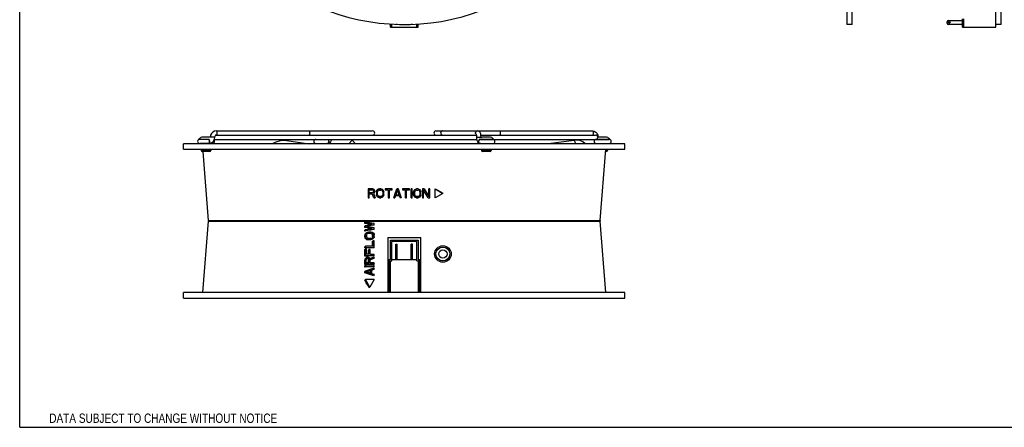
# Model space of a CAD drawing. Header units: inches. Extents: x 0 to 42.5, y 0 to 27.5.
# Tile 1 of 3: x 0 to 22.3, y 0 to 9.2. Entities that reach past the tile are written whole.
import ezdxf
from ezdxf.enums import TextEntityAlignment as Align

# ---------------------------------------------------------------- set-up
doc = ezdxf.new("R2010")
doc.units = ezdxf.units.IN
doc.header["$LTSCALE"] = 2.3375
doc.header["$MEASUREMENT"] = 0
doc.layers.get('0').update_dxf_attribs({"linetype": 'CONTINUOUS'})
doc.styles.get("Standard").update_dxf_attribs({"font": 'txt', "width": 0.8})

msp = doc.modelspace()

# ---------------------------------------------------------------- linework, layer by layer
at = {"color": 7, "linetype": 'Continuous'}
for p, q in [((0, 0), (0, 27.5)), ((18.74, 19.132), (18.74, 9.132)), ((18.865, 9.132), (18.865, 19.132)), ((22.115, 9.072), (22.115, 19.132)), ((22.24, 9.132), (22.24, 19.132)), ((21.015, 9.162), (21.015, 9.192)), ((21.045, 9.222), (21.365, 9.222)), ((21.365, 9.072), (21.365, 9.257)), ((21.395, 9.072), (21.395, 9.257)), ((8.401, 9.072), (8.401, 9.144)), ((8.401, 9.072), (9.028, 9.072)), ((8.432, 9.072), (8.432, 9.144)), ((8.556, 9.132), (8.526, 9.132)), ((8.903, 9.132), (8.873, 9.132)), ((8.997, 9.072), (8.997, 9.144)), ((9.028, 9.072), (9.028, 9.144)), ((18.865, 9.132), (18.74, 9.132)), ((21.365, 9.132), (21.045, 9.132)), ((21.365, 9.072), (22.115, 9.072)), ((22.24, 9.132), (22.115, 9.132)), ((4.455, 6.719), (7.983, 6.719)), ((9.436, 6.719), (12.975, 6.719)), ((4.06, 6.529), (4.289, 6.529)), ((4.28, 6.527), (4.079, 6.527)), ((4.143, 6.529), (4.143, 6.527)), ((4.289, 6.579), (4.157, 6.579)), ((4.28, 6.527), (4.28, 6.527)), ((4.289, 6.529), (4.281, 6.527)), ((4.416, 6.575), (4.32, 6.575)), ((4.398, 6.506), (4.403, 6.5)), ((4.403, 6.5), (4.408, 6.479)), ((4.408, 6.479), (4.403, 6.458)), ((4.408, 6.527), (10.363, 6.527)), ((4.416, 6.575), (4.409, 6.53)), ((4.455, 6.623), (4.44, 6.619)), ((4.455, 6.623), (10.353, 6.623)), ((6.046, 6.504), (6.56, 6.429)), ((6.966, 6.527), (6.974, 6.526)), ((7.454, 6.429), (7.533, 6.507)), ((7.611, 6.429), (7.533, 6.507)), ((10.35, 6.631), (10.339, 6.641)), ((10.359, 6.575), (10.455, 6.575)), ((10.412, 6.529), (10.738, 6.529)), ((10.44, 6.527), (13.046, 6.527)), ((10.451, 6.623), (13.046, 6.623)), ((10.455, 6.566), (10.455, 6.575)), ((10.461, 6.527), (10.46, 6.529)), ((10.495, 6.529), (10.495, 6.527)), ((10.64, 6.579), (10.509, 6.579)), ((10.655, 6.529), (10.655, 6.527)), ((12.561, 6.504), (11.972, 6.429)), ((12.561, 6.504), (12.598, 6.429)), ((13.022, 6.527), (13.029, 6.512)), ((13.061, 6.529), (13.369, 6.529)), ((13.065, 6.527), (13.353, 6.527)), ((13.076, 6.526), (13.065, 6.527)), ((13.11, 6.575), (13.099, 6.575)), ((13.103, 6.62), (13.11, 6.575)), ((13.126, 6.529), (13.126, 6.527)), ((13.271, 6.579), (13.14, 6.579)), ((13.286, 6.529), (13.286, 6.527)), ((3.714, 6.304), (3.714, 6.429)), ((13.714, 6.429), (3.714, 6.429)), ((3.714, 6.304), (13.714, 6.304)), ((4.28, 6.431), (4.079, 6.431)), ((4.113, 6.287), (4.113, 6.274)), ((4.113, 6.287), (4.333, 6.287)), ((4.333, 6.274), (4.113, 6.274)), ((4.31, 6.251), (4.137, 6.251)), ((4.143, 6.431), (4.143, 6.429)), ((4.277, 4.688), (4.155, 6.251)), ((4.28, 6.431), (4.28, 6.431)), ((4.303, 6.434), (4.303, 6.429)), ((4.303, 6.431), (4.36, 6.431)), ((4.333, 6.287), (4.333, 6.274)), ((4.371, 6.432), (4.36, 6.431)), ((4.39, 6.441), (4.371, 6.432)), ((4.403, 6.458), (4.39, 6.441)), ((6.711, 6.431), (6.986, 6.431)), ((6.774, 6.431), (6.774, 6.429)), ((6.934, 6.431), (6.934, 6.429)), ((6.976, 6.433), (6.986, 6.431)), ((10.44, 6.431), (10.721, 6.431)), ((10.465, 6.287), (10.685, 6.287)), ((10.465, 6.287), (10.465, 6.274)), ((10.685, 6.274), (10.465, 6.274)), ((10.661, 6.251), (10.488, 6.251)), ((10.495, 6.431), (10.495, 6.429)), ((10.655, 6.431), (10.655, 6.429)), ((10.685, 6.287), (10.685, 6.274)), ((13.065, 6.431), (13.353, 6.431)), ((13.126, 6.431), (13.126, 6.429)), ((13.152, 4.688), (13.277, 6.304)), ((13.292, 6.251), (13.273, 6.251)), ((13.316, 6.274), (13.275, 6.274)), ((13.276, 6.287), (13.316, 6.287)), ((13.286, 6.431), (13.286, 6.429)), ((13.316, 6.287), (13.316, 6.274)), ((13.714, 6.304), (13.714, 6.429)), ((7.892, 5.409), (7.892, 5.204)), ((7.992, 5.403), (7.892, 5.403)), ((7.917, 5.318), (7.917, 5.382)), ((7.917, 5.382), (7.996, 5.382)), ((7.992, 5.407), (7.992, 5.403)), ((7.992, 5.407), (8.013, 5.403)), ((7.992, 5.403), (8.013, 5.399)), ((8.009, 5.377), (7.996, 5.382)), ((8.017, 5.369), (8.009, 5.377)), ((8.013, 5.403), (8.013, 5.399)), ((8.013, 5.399), (8.03, 5.386)), ((8.021, 5.356), (8.017, 5.369)), ((8.021, 5.356), (8.021, 5.344)), ((8.03, 5.39), (8.024, 5.394)), ((8.03, 5.39), (8.03, 5.386)), ((8.034, 5.384), (8.03, 5.39)), ((8.03, 5.386), (8.042, 5.369)), ((8.038, 5.379), (8.034, 5.384)), ((8.042, 5.373), (8.038, 5.379)), ((8.042, 5.369), (8.046, 5.356)), ((8.046, 5.339), (8.046, 5.356)), ((8.084, 5.335), (8.088, 5.356)), ((8.088, 5.356), (8.096, 5.373)), ((8.088, 5.356), (8.088, 5.36)), ((8.096, 5.373), (8.113, 5.39)), ((8.102, 5.382), (8.096, 5.377)), ((8.096, 5.373), (8.096, 5.377)), ((8.113, 5.39), (8.13, 5.399)), ((8.113, 5.39), (8.113, 5.393)), ((8.121, 5.365), (8.113, 5.352)), ((8.134, 5.373), (8.121, 5.365)), ((8.13, 5.402), (8.151, 5.406)), ((8.13, 5.399), (8.151, 5.403)), ((8.13, 5.402), (8.13, 5.399)), ((8.151, 5.377), (8.134, 5.373)), ((8.151, 5.403), (8.151, 5.406)), ((8.151, 5.406), (8.184, 5.405)), ((8.184, 5.403), (8.151, 5.403)), ((8.151, 5.377), (8.184, 5.377)), ((8.184, 5.403), (8.184, 5.405)), ((8.184, 5.405), (8.205, 5.401)), ((8.184, 5.403), (8.205, 5.399)), ((8.201, 5.373), (8.184, 5.377)), ((8.213, 5.365), (8.201, 5.373)), ((8.205, 5.399), (8.205, 5.401)), ((8.205, 5.399), (8.221, 5.39)), ((8.221, 5.352), (8.213, 5.365)), ((8.221, 5.39), (8.221, 5.392)), ((8.221, 5.39), (8.238, 5.373)), ((8.238, 5.373), (8.238, 5.375)), ((8.246, 5.358), (8.238, 5.375)), ((8.238, 5.373), (8.246, 5.356)), ((8.246, 5.356), (8.246, 5.358)), ((8.246, 5.356), (8.251, 5.335)), ((8.284, 5.403), (8.284, 5.382)), ((8.442, 5.403), (8.284, 5.403)), ((8.284, 5.382), (8.351, 5.382)), ((8.351, 5.382), (8.351, 5.204)), ((8.376, 5.204), (8.376, 5.382)), ((8.376, 5.382), (8.442, 5.382)), ((8.442, 5.382), (8.442, 5.404)), ((8.476, 5.204), (8.542, 5.403)), ((8.501, 5.278), (8.542, 5.403)), ((8.559, 5.386), (8.521, 5.271)), ((8.542, 5.403), (8.542, 5.403)), ((8.576, 5.403), (8.542, 5.403)), ((8.542, 5.403), (8.576, 5.403)), ((8.596, 5.271), (8.559, 5.386)), ((8.576, 5.403), (8.576, 5.403)), ((8.576, 5.403), (8.642, 5.204)), ((8.598, 5.336), (8.576, 5.403)), ((8.676, 5.403), (8.676, 5.382)), ((8.834, 5.403), (8.676, 5.403)), ((8.676, 5.382), (8.742, 5.382)), ((8.742, 5.204), (8.742, 5.382)), ((8.767, 5.204), (8.767, 5.382)), ((8.767, 5.382), (8.834, 5.382)), ((8.834, 5.382), (8.834, 5.403)), ((8.867, 5.204), (8.867, 5.403)), ((8.867, 5.403), (8.892, 5.403)), ((8.892, 5.403), (8.867, 5.403)), ((8.892, 5.204), (8.892, 5.403)), ((8.926, 5.335), (8.93, 5.356)), ((8.93, 5.356), (8.938, 5.373)), ((8.93, 5.356), (8.93, 5.357)), ((8.938, 5.373), (8.955, 5.39)), ((8.938, 5.373), (8.938, 5.374)), ((8.955, 5.39), (8.971, 5.399)), ((8.955, 5.39), (8.955, 5.391)), ((8.963, 5.365), (8.955, 5.352)), ((8.976, 5.373), (8.963, 5.365)), ((8.971, 5.399), (8.992, 5.403)), ((8.971, 5.399), (8.971, 5.399)), ((8.992, 5.377), (8.976, 5.373)), ((8.992, 5.403), (8.992, 5.404)), ((9.026, 5.403), (8.992, 5.403)), ((8.992, 5.377), (9.026, 5.377)), ((9.026, 5.403), (9.026, 5.404)), ((9.026, 5.403), (9.046, 5.399)), ((9.042, 5.373), (9.026, 5.377)), ((9.055, 5.365), (9.042, 5.373)), ((9.046, 5.399), (9.046, 5.4)), ((9.046, 5.399), (9.063, 5.39)), ((9.063, 5.352), (9.055, 5.365)), ((9.063, 5.39), (9.063, 5.391)), ((9.063, 5.39), (9.08, 5.373)), ((9.08, 5.373), (9.08, 5.374)), ((9.08, 5.373), (9.088, 5.356)), ((9.088, 5.356), (9.088, 5.357)), ((9.088, 5.356), (9.092, 5.335)), ((9.126, 5.404), (9.163, 5.405)), ((9.126, 5.403), (9.126, 5.204)), ((9.163, 5.403), (9.126, 5.403)), ((9.151, 5.204), (9.151, 5.377)), ((9.255, 5.204), (9.151, 5.377)), ((9.163, 5.403), (9.163, 5.405)), ((9.163, 5.405), (9.172, 5.391)), ((9.163, 5.403), (9.267, 5.233)), ((9.267, 5.233), (9.267, 5.406)), ((9.267, 5.406), (9.292, 5.406)), ((9.292, 5.403), (9.267, 5.403)), ((9.292, 5.204), (9.292, 5.406)), ((9.414, 5.204), (9.414, 5.407)), ((9.414, 5.403), (9.588, 5.303)), ((7.892, 5.204), (7.917, 5.204)), ((7.996, 5.318), (7.917, 5.318)), ((7.917, 5.204), (7.917, 5.293)), ((7.917, 5.293), (7.988, 5.293)), ((8.021, 5.204), (7.988, 5.293)), ((7.996, 5.318), (7.996, 5.323)), ((7.996, 5.318), (8.009, 5.322)), ((8.009, 5.322), (8.017, 5.331)), ((8.012, 5.329), (8.009, 5.327)), ((8.009, 5.322), (8.009, 5.327)), ((8.03, 5.31), (8.013, 5.301)), ((8.013, 5.301), (8.051, 5.204)), ((8.015, 5.302), (8.048, 5.214)), ((8.017, 5.331), (8.021, 5.344)), ((8.021, 5.204), (8.051, 5.204)), ((8.042, 5.327), (8.03, 5.31)), ((8.046, 5.339), (8.042, 5.327)), ((8.084, 5.335), (8.084, 5.271)), ((8.088, 5.25), (8.084, 5.271)), ((8.096, 5.233), (8.088, 5.25)), ((8.113, 5.216), (8.096, 5.233)), ((8.113, 5.352), (8.109, 5.335)), ((8.109, 5.271), (8.109, 5.335)), ((8.109, 5.271), (8.113, 5.254)), ((8.113, 5.254), (8.121, 5.242)), ((8.13, 5.208), (8.113, 5.216)), ((8.121, 5.242), (8.134, 5.233)), ((8.151, 5.204), (8.13, 5.208)), ((8.134, 5.233), (8.134, 5.236)), ((8.134, 5.236), (8.151, 5.232)), ((8.134, 5.233), (8.151, 5.229)), ((8.151, 5.229), (8.151, 5.232)), ((8.151, 5.232), (8.184, 5.231)), ((8.184, 5.229), (8.151, 5.229)), ((8.151, 5.204), (8.184, 5.204)), ((8.184, 5.231), (8.201, 5.236)), ((8.184, 5.229), (8.201, 5.233)), ((8.184, 5.229), (8.184, 5.231)), ((8.205, 5.208), (8.184, 5.204)), ((8.201, 5.233), (8.213, 5.242)), ((8.201, 5.233), (8.201, 5.236)), ((8.221, 5.216), (8.205, 5.208)), ((8.213, 5.242), (8.221, 5.254)), ((8.213, 5.242), (8.213, 5.244)), ((8.226, 5.335), (8.221, 5.352)), ((8.221, 5.254), (8.226, 5.271)), ((8.221, 5.254), (8.221, 5.257)), ((8.238, 5.233), (8.221, 5.216)), ((8.226, 5.335), (8.226, 5.271)), ((8.246, 5.25), (8.238, 5.233)), ((8.251, 5.271), (8.246, 5.25)), ((8.251, 5.271), (8.251, 5.335)), ((8.351, 5.204), (8.376, 5.204)), ((8.476, 5.204), (8.476, 5.204)), ((8.476, 5.204), (8.501, 5.204)), ((8.517, 5.254), (8.501, 5.204)), ((8.517, 5.254), (8.601, 5.255)), ((8.521, 5.271), (8.596, 5.271)), ((8.642, 5.204), (8.598, 5.336)), ((8.601, 5.254), (8.617, 5.204)), ((8.642, 5.204), (8.617, 5.204)), ((8.742, 5.204), (8.767, 5.204)), ((8.867, 5.204), (8.892, 5.204)), ((8.926, 5.271), (8.926, 5.335)), ((8.93, 5.25), (8.926, 5.271)), ((8.938, 5.233), (8.93, 5.25)), ((8.955, 5.216), (8.938, 5.233)), ((8.955, 5.352), (8.951, 5.335)), ((8.951, 5.271), (8.951, 5.335)), ((8.955, 5.255), (8.951, 5.272)), ((8.951, 5.271), (8.955, 5.254)), ((8.955, 5.254), (8.955, 5.255)), ((8.963, 5.242), (8.955, 5.255)), ((8.955, 5.254), (8.963, 5.242)), ((8.971, 5.208), (8.955, 5.216)), ((8.963, 5.242), (8.963, 5.242)), ((8.963, 5.242), (8.976, 5.233)), ((8.992, 5.204), (8.971, 5.208)), ((8.976, 5.233), (8.976, 5.234)), ((8.976, 5.233), (8.992, 5.229)), ((8.992, 5.229), (8.992, 5.23)), ((8.992, 5.23), (9.026, 5.23)), ((9.026, 5.229), (8.992, 5.229)), ((8.992, 5.204), (9.026, 5.204)), ((9.026, 5.229), (9.042, 5.233)), ((9.026, 5.229), (9.026, 5.23)), ((9.046, 5.208), (9.026, 5.204)), ((9.042, 5.233), (9.055, 5.242)), ((9.042, 5.233), (9.042, 5.234)), ((9.063, 5.216), (9.046, 5.208)), ((9.063, 5.256), (9.055, 5.243)), ((9.055, 5.242), (9.063, 5.254)), ((9.055, 5.242), (9.055, 5.243)), ((9.067, 5.335), (9.063, 5.352)), ((9.067, 5.272), (9.063, 5.256)), ((9.063, 5.254), (9.067, 5.271)), ((9.063, 5.254), (9.063, 5.256)), ((9.08, 5.233), (9.063, 5.216)), ((9.067, 5.335), (9.067, 5.271)), ((9.088, 5.25), (9.08, 5.233)), ((9.092, 5.271), (9.088, 5.25)), ((9.092, 5.271), (9.092, 5.335)), ((9.126, 5.204), (9.151, 5.204)), ((9.255, 5.204), (9.292, 5.204)), ((9.588, 5.303), (9.414, 5.204)), ((9.588, 5.303), (9.588, 5.31)), ((4.277, 4.688), (4.277, 4.669)), ((4.277, 4.688), (13.152, 4.688)), ((8.714, 4.669), (8.714, 4.688)), ((13.152, 4.688), (13.152, 4.669)), ((4.151, 3.054), (4.277, 4.669)), ((4.277, 4.669), (13.152, 4.669)), ((7.833, 4.661), (7.818, 4.647)), ((7.818, 4.622), (7.818, 4.647)), ((7.833, 4.636), (7.818, 4.622)), ((7.833, 4.577), (7.818, 4.563)), ((7.818, 4.53), (7.818, 4.563)), ((7.833, 4.544), (7.818, 4.53)), ((7.87, 4.52), (7.818, 4.53)), ((7.833, 4.486), (7.818, 4.472)), ((7.818, 4.447), (7.818, 4.472)), ((7.833, 4.661), (7.833, 4.636)), ((7.833, 4.661), (8.032, 4.626)), ((7.986, 4.61), (7.833, 4.636)), ((7.833, 4.577), (7.986, 4.61)), ((7.833, 4.577), (7.833, 4.544)), ((7.986, 4.51), (7.833, 4.544)), ((7.833, 4.486), (7.986, 4.51)), ((8.032, 4.493), (7.833, 4.461)), ((7.833, 4.486), (7.833, 4.461)), ((8.032, 4.593), (7.871, 4.561)), ((7.871, 4.561), (8.032, 4.526)), ((8.032, 4.593), (8.022, 4.583)), ((8.032, 4.493), (8.022, 4.483)), ((8.032, 4.593), (8.032, 4.626)), ((8.032, 4.493), (8.032, 4.526)), ((13.277, 3.054), (13.152, 4.669)), ((7.833, 4.461), (7.818, 4.447)), ((7.822, 4.368), (7.818, 4.347)), ((7.833, 4.361), (7.818, 4.347)), ((7.818, 4.314), (7.818, 4.347)), ((7.833, 4.328), (7.818, 4.314)), ((7.818, 4.314), (7.822, 4.294)), ((7.837, 4.382), (7.822, 4.368)), ((7.822, 4.294), (7.837, 4.307)), ((7.846, 4.399), (7.831, 4.385)), ((7.846, 4.291), (7.831, 4.277)), ((7.848, 4.261), (7.831, 4.277)), ((7.833, 4.361), (7.837, 4.382)), ((7.833, 4.361), (7.833, 4.328)), ((7.837, 4.307), (7.833, 4.328)), ((7.837, 4.382), (7.846, 4.399)), ((7.846, 4.291), (7.837, 4.307)), ((7.846, 4.399), (7.863, 4.415)), ((7.863, 4.274), (7.846, 4.291)), ((7.863, 4.274), (7.848, 4.261)), ((7.866, 4.253), (7.848, 4.261)), ((7.863, 4.378), (7.858, 4.361)), ((7.858, 4.361), (7.858, 4.328)), ((7.858, 4.328), (7.863, 4.311)), ((7.863, 4.415), (7.88, 4.423)), ((7.871, 4.39), (7.863, 4.378)), ((7.863, 4.311), (7.871, 4.299)), ((7.88, 4.266), (7.863, 4.274)), ((7.88, 4.266), (7.866, 4.253)), ((7.887, 4.249), (7.866, 4.253)), ((7.884, 4.399), (7.87, 4.386)), ((7.887, 4.39), (7.87, 4.386)), ((7.884, 4.399), (7.871, 4.39)), ((7.871, 4.299), (7.884, 4.291)), ((7.88, 4.423), (7.901, 4.427)), ((7.901, 4.261), (7.88, 4.266)), ((7.901, 4.403), (7.884, 4.399)), ((7.884, 4.291), (7.901, 4.286)), ((7.901, 4.403), (7.887, 4.39)), ((7.952, 4.391), (7.887, 4.39)), ((7.901, 4.261), (7.887, 4.249)), ((7.952, 4.25), (7.887, 4.249)), ((7.964, 4.427), (7.901, 4.427)), ((7.964, 4.402), (7.901, 4.403)), ((7.901, 4.286), (7.964, 4.286)), ((7.901, 4.261), (7.964, 4.261)), ((7.964, 4.402), (7.952, 4.391)), ((7.97, 4.387), (7.952, 4.391)), ((7.964, 4.261), (7.952, 4.25)), ((7.974, 4.254), (7.952, 4.25)), ((7.964, 4.427), (7.986, 4.423)), ((7.981, 4.398), (7.964, 4.402)), ((7.964, 4.286), (7.981, 4.29)), ((7.986, 4.265), (7.964, 4.261)), ((7.981, 4.398), (7.97, 4.387)), ((7.97, 4.387), (7.983, 4.379)), ((7.986, 4.265), (7.974, 4.254)), ((7.991, 4.263), (7.974, 4.254)), ((7.994, 4.389), (7.981, 4.398)), ((7.981, 4.29), (7.994, 4.298)), ((7.994, 4.389), (7.983, 4.379)), ((7.986, 4.423), (8.003, 4.414)), ((8.003, 4.273), (7.986, 4.265)), ((8.003, 4.377), (7.991, 4.367)), ((7.991, 4.367), (7.996, 4.35)), ((7.996, 4.317), (7.991, 4.3)), ((8.003, 4.31), (7.991, 4.3)), ((7.999, 4.27), (7.991, 4.263)), ((8.003, 4.377), (7.994, 4.389)), ((7.994, 4.298), (8.003, 4.31)), ((8.007, 4.36), (7.996, 4.35)), ((7.996, 4.317), (7.996, 4.35)), ((8.007, 4.327), (7.996, 4.317)), ((8.003, 4.414), (8.019, 4.398)), ((8.007, 4.36), (8.003, 4.377)), ((8.003, 4.31), (8.007, 4.327)), ((8.019, 4.29), (8.003, 4.273)), ((8.007, 4.327), (8.007, 4.36)), ((8.019, 4.398), (8.028, 4.381)), ((8.028, 4.306), (8.019, 4.29)), ((8.028, 4.381), (8.032, 4.36)), ((8.032, 4.327), (8.028, 4.306)), ((8.032, 4.327), (8.032, 4.36)), ((8.339, 4.304), (8.339, 3.054)), ((8.339, 4.304), (9.089, 4.304)), ((8.402, 3.804), (8.402, 4.241)), ((8.402, 4.241), (9.027, 4.241)), ((9.027, 4.241), (9.027, 3.804)), ((9.089, 3.054), (9.089, 4.304)), ((7.833, 4.104), (7.818, 4.09)), ((7.818, 4.065), (7.818, 4.09)), ((7.833, 4.079), (7.818, 4.065)), ((7.833, 4.046), (7.818, 4.032)), ((7.818, 3.882), (7.818, 4.032)), ((7.833, 4.104), (7.833, 4.079)), ((8.007, 4.103), (7.833, 4.104)), ((7.833, 4.079), (8.032, 4.078)), ((7.833, 4.046), (7.833, 3.896)), ((7.858, 4.046), (7.833, 4.046)), ((7.858, 3.921), (7.858, 4.046)), ((7.913, 4.029), (7.9, 4.016)), ((7.9, 3.921), (7.9, 4.016)), ((7.913, 4.029), (7.913, 3.921)), ((7.939, 4.028), (7.913, 4.029)), ((7.939, 3.92), (7.939, 4.028)), ((8.007, 4.227), (7.996, 4.217)), ((7.996, 4.103), (7.996, 4.217)), ((8.007, 4.227), (8.007, 4.103)), ((8.032, 4.227), (8.007, 4.227)), ((8.022, 4.068), (8.032, 4.078)), ((8.032, 4.078), (8.032, 4.227)), ((8.997, 4.211), (8.432, 4.211)), ((8.432, 3.774), (8.432, 4.211)), ((8.526, 4.154), (8.556, 4.154)), ((8.526, 3.804), (8.526, 4.154)), ((8.526, 4.124), (8.556, 4.124)), ((8.556, 3.804), (8.556, 4.154)), ((8.903, 4.154), (8.873, 4.154)), ((8.873, 3.804), (8.873, 4.154)), ((8.903, 4.124), (8.873, 4.124)), ((8.903, 3.804), (8.903, 4.154)), ((8.997, 3.774), (8.997, 4.211)), ((7.833, 3.896), (7.818, 3.882)), ((7.822, 3.812), (7.818, 3.791)), ((7.833, 3.805), (7.818, 3.791)), ((7.835, 3.829), (7.822, 3.812)), ((7.837, 3.826), (7.822, 3.812)), ((7.833, 3.896), (8.032, 3.895)), ((7.833, 3.805), (7.837, 3.826)), ((7.833, 3.805), (7.833, 3.705)), ((7.844, 3.837), (7.835, 3.829)), ((7.837, 3.826), (7.85, 3.842)), ((7.85, 3.842), (7.867, 3.854)), ((7.858, 3.821), (7.854, 3.809)), ((7.854, 3.73), (7.854, 3.809)), ((7.857, 3.818), (7.866, 3.821)), ((7.913, 3.921), (7.858, 3.921)), ((7.867, 3.83), (7.858, 3.821)), ((7.88, 3.834), (7.866, 3.821)), ((7.879, 3.821), (7.866, 3.821)), ((7.867, 3.854), (7.88, 3.859)), ((7.88, 3.834), (7.867, 3.83)), ((7.892, 3.833), (7.879, 3.821)), ((7.892, 3.817), (7.879, 3.821)), ((7.896, 3.858), (7.88, 3.859)), ((7.88, 3.834), (7.892, 3.833)), ((7.905, 3.829), (7.892, 3.833)), ((7.905, 3.829), (7.892, 3.817)), ((7.896, 3.858), (7.909, 3.854)), ((7.913, 3.821), (7.9, 3.809)), ((7.9, 3.809), (7.905, 3.796)), ((7.913, 3.821), (7.905, 3.829)), ((7.918, 3.808), (7.905, 3.796)), ((7.905, 3.729), (7.905, 3.796)), ((7.909, 3.854), (7.926, 3.842)), ((7.918, 3.808), (7.913, 3.821)), ((7.918, 3.808), (7.918, 3.729)), ((7.926, 3.842), (7.935, 3.825)), ((7.935, 3.825), (8.032, 3.862)), ((8.032, 3.92), (7.939, 3.92)), ((8.032, 3.833), (7.943, 3.8)), ((7.943, 3.729), (7.943, 3.8)), ((8.022, 3.823), (7.945, 3.794)), ((8.032, 3.895), (8.022, 3.885)), ((8.032, 3.833), (8.022, 3.823)), ((8.032, 3.895), (8.032, 3.92)), ((8.032, 3.833), (8.032, 3.862)), ((8.339, 3.804), (8.402, 3.804)), ((8.371, 3.054), (8.371, 3.804)), ((8.432, 3.804), (8.997, 3.804)), ((9.027, 3.804), (9.089, 3.804)), ((9.058, 3.054), (9.058, 3.804)), ((9.402, 3.929), (9.432, 3.929)), ((9.747, 3.929), (9.777, 3.929)), ((7.818, 3.691), (7.818, 3.791)), ((7.833, 3.705), (7.818, 3.691)), ((7.818, 3.658), (7.833, 3.672)), ((7.818, 3.633), (7.818, 3.658)), ((7.833, 3.647), (7.818, 3.633)), ((7.833, 3.705), (8.032, 3.704)), ((8.032, 3.671), (7.833, 3.672)), ((7.833, 3.672), (7.833, 3.647)), ((7.833, 3.647), (8.032, 3.646)), ((7.833, 3.547), (8.032, 3.612)), ((7.918, 3.729), (7.854, 3.73)), ((8.032, 3.729), (7.943, 3.729)), ((8.032, 3.587), (7.981, 3.571)), ((7.981, 3.488), (7.981, 3.571)), ((8.022, 3.578), (7.983, 3.565)), ((8.032, 3.704), (8.022, 3.694)), ((8.032, 3.646), (8.022, 3.636)), ((8.032, 3.587), (8.022, 3.578)), ((8.032, 3.704), (8.032, 3.729)), ((8.032, 3.646), (8.032, 3.671)), ((8.032, 3.587), (8.032, 3.612)), ((8.401, 3.774), (8.432, 3.774)), ((8.401, 3.054), (8.401, 3.774)), ((8.997, 3.774), (9.028, 3.774)), ((9.028, 3.774), (9.028, 3.054)), ((7.833, 3.547), (7.818, 3.533)), ((7.818, 3.5), (7.818, 3.533)), ((7.818, 3.5), (7.833, 3.514)), ((7.833, 3.348), (7.818, 3.334)), ((7.833, 3.547), (7.833, 3.514)), ((8.032, 3.446), (7.833, 3.514)), ((8.032, 3.347), (7.833, 3.348)), ((7.933, 3.175), (7.833, 3.348)), ((7.964, 3.567), (7.85, 3.531)), ((7.85, 3.531), (7.964, 3.492)), ((8.032, 3.347), (7.933, 3.175)), ((7.952, 3.556), (7.964, 3.567)), ((7.952, 3.496), (7.952, 3.556)), ((8.022, 3.436), (7.953, 3.458)), ((7.964, 3.567), (7.964, 3.492)), ((7.981, 3.488), (8.032, 3.471)), ((8.032, 3.446), (8.022, 3.436)), ((8.032, 3.446), (8.032, 3.471)), ((7.92, 3.163), (7.933, 3.175)), ((3.714, 2.929), (3.714, 3.054)), ((13.714, 3.054), (3.714, 3.054)), ((3.714, 2.929), (13.714, 2.929)), ((13.714, 2.929), (13.714, 3.054)), ((0, 0), (42.5, 0))]:
    msp.add_line(p, q, dxfattribs=at)
for points in [[(4.455, 6.719), (4.414, 6.712), (4.376, 6.692), (4.346, 6.66), (4.327, 6.62), (4.32, 6.575)], [(4.455, 6.623), (4.464, 6.628), (4.471, 6.641), (4.475, 6.66), (4.475, 6.681), (4.471, 6.701), (4.464, 6.714), (4.455, 6.719)], [(6.551, 6.719), (6.556, 6.718), (6.564, 6.708), (6.57, 6.692), (6.572, 6.671)], [(9.583, 6.719), (9.573, 6.718), (9.555, 6.708), (9.542, 6.692), (9.538, 6.671)], [(10.339, 6.641), (10.33, 6.66), (10.33, 6.681), (10.339, 6.701), (10.354, 6.714), (10.374, 6.719)], [(10.455, 6.575), (10.452, 6.615), (10.445, 6.652), (10.433, 6.68), (10.417, 6.701), (10.397, 6.714), (10.374, 6.719)], [(10.896, 6.671), (10.894, 6.692), (10.888, 6.708), (10.88, 6.718), (10.876, 6.719)], [(12.975, 6.719), (13.016, 6.712), (13.054, 6.692), (13.084, 6.66), (13.103, 6.62)], [(12.975, 6.719), (12.984, 6.714), (12.991, 6.701), (12.995, 6.681), (12.995, 6.66), (12.991, 6.641), (12.984, 6.628), (12.975, 6.623)], [(4.409, 6.53), (4.39, 6.489), (4.36, 6.458), (4.322, 6.438), (4.281, 6.431)], [(4.281, 6.431), (4.29, 6.436), (4.297, 6.449), (4.301, 6.468), (4.301, 6.489), (4.297, 6.509), (4.29, 6.522), (4.281, 6.527)], [(4.281, 6.527), (4.288, 6.523), (4.294, 6.512), (4.299, 6.497), (4.3, 6.479)], [(4.3, 6.479), (4.299, 6.461), (4.295, 6.446), (4.288, 6.435), (4.281, 6.431)], [(4.44, 6.619), (4.427, 6.608), (4.419, 6.593), (4.416, 6.575)], [(5.725, 6.429), (5.726, 6.43), (5.814, 6.472), (5.906, 6.498), (5.995, 6.507)], [(5.995, 6.507), (6.012, 6.507), (6.029, 6.506), (6.046, 6.504)], [(6.572, 6.671), (6.57, 6.65), (6.564, 6.633), (6.556, 6.624), (6.551, 6.623)], [(7.004, 6.479), (7, 6.458), (6.99, 6.441), (6.974, 6.432), (6.966, 6.431)], [(6.974, 6.526), (6.99, 6.516), (7, 6.5), (7.004, 6.479)], [(7.063, 6.527), (7.057, 6.498), (7.045, 6.47), (7.029, 6.449), (7.009, 6.435), (6.986, 6.431)], [(9.538, 6.671), (9.542, 6.65), (9.555, 6.633), (9.573, 6.624), (9.583, 6.623)], [(10.359, 6.575), (10.358, 6.597), (10.355, 6.615), (10.352, 6.627), (10.35, 6.633), (10.349, 6.634)], [(10.396, 6.449), (10.38, 6.471), (10.368, 6.5), (10.361, 6.536), (10.359, 6.575)], [(10.44, 6.527), (10.422, 6.523), (10.408, 6.513), (10.398, 6.497), (10.395, 6.479)], [(10.395, 6.479), (10.398, 6.46), (10.408, 6.445), (10.422, 6.434), (10.44, 6.431)], [(10.876, 6.623), (10.88, 6.624), (10.888, 6.633), (10.894, 6.65), (10.896, 6.671)], [(12.616, 6.507), (12.598, 6.507), (12.579, 6.506), (12.561, 6.504)], [(12.807, 6.429), (12.806, 6.43), (12.76, 6.472), (12.695, 6.498), (12.616, 6.507)], [(4.28, 6.431), (4.281, 6.431), (4.281, 6.431)], [(4.36, 6.431), (4.35, 6.432), (4.331, 6.441)], [(10.44, 6.431), (10.417, 6.435), (10.396, 6.449)], [(7.892, 5.409), (7.926, 5.408), (7.959, 5.408), (7.992, 5.407)], [(8.024, 5.394), (8.019, 5.399), (8.013, 5.403)], [(8.096, 5.377), (8.094, 5.371), (8.091, 5.365), (8.088, 5.36)], [(8.113, 5.393), (8.108, 5.388), (8.102, 5.382)], [(8.13, 5.402), (8.124, 5.399), (8.119, 5.396), (8.113, 5.393)], [(8.221, 5.392), (8.216, 5.395), (8.21, 5.398), (8.205, 5.401)], [(8.754, 5.403), (8.794, 5.403), (8.834, 5.403)], [(9.414, 5.407), (9.472, 5.375), (9.53, 5.342), (9.588, 5.31)], [(7.917, 5.324), (7.944, 5.323), (7.996, 5.323)], [(8.009, 5.327), (8.005, 5.325), (8.001, 5.324), (7.996, 5.323)], [(8.017, 5.335), (8.015, 5.332), (8.012, 5.329)], [(8.121, 5.245), (8.119, 5.249), (8.116, 5.253), (8.113, 5.258)], [(8.134, 5.236), (8.13, 5.239), (8.126, 5.242), (8.121, 5.245)], [(8.213, 5.244), (8.209, 5.241), (8.205, 5.238), (8.201, 5.236)], [(8.221, 5.257), (8.219, 5.252), (8.216, 5.248), (8.213, 5.244)], [(8.521, 5.272), (8.546, 5.272), (8.596, 5.272)], [(8.976, 5.234), (8.971, 5.237), (8.967, 5.239), (8.963, 5.242)], [(8.992, 5.23), (8.987, 5.231), (8.981, 5.232), (8.976, 5.234)], [(9.042, 5.234), (9.037, 5.233), (9.031, 5.231), (9.026, 5.23)], [(9.055, 5.243), (9.051, 5.24), (9.046, 5.237), (9.042, 5.234)], [(7.951, 4.602), (7.922, 4.607), (7.87, 4.614), (7.818, 4.622)], [(8.022, 4.483), (7.953, 4.471), (7.885, 4.459), (7.818, 4.447)], [(7.949, 4.504), (7.922, 4.51), (7.87, 4.52)], [(8.022, 4.583), (7.966, 4.571), (7.895, 4.556)], [(7.831, 4.385), (7.828, 4.379), (7.825, 4.374), (7.822, 4.368)], [(7.822, 4.294), (7.825, 4.288), (7.828, 4.283), (7.831, 4.277)], [(7.983, 4.379), (7.985, 4.375), (7.988, 4.371), (7.991, 4.367)], [(8.022, 4.068), (7.953, 4.067), (7.885, 4.066), (7.818, 4.065)], [(8.022, 3.885), (7.953, 3.884), (7.886, 3.883), (7.818, 3.882)], [(7.892, 3.817), (7.895, 3.814), (7.897, 3.811), (7.9, 3.809)], [(8.022, 3.694), (7.953, 3.693), (7.886, 3.692), (7.818, 3.691)], [(8.022, 3.636), (7.953, 3.635), (7.886, 3.634), (7.818, 3.633)], [(7.953, 3.458), (7.886, 3.479), (7.818, 3.5)], [(7.952, 3.556), (7.913, 3.543), (7.863, 3.526)], [(7.92, 3.163), (7.886, 3.22), (7.852, 3.277), (7.818, 3.334)]]:
    msp.add_lwpolyline(points, dxfattribs=at)
for centre, radius in [((21.06, 9.177), 0.02), ((9.589, 3.929), 0.188), ((9.589, 3.929), 0.157), ((9.589, 3.929), 0.094)]:
    msp.add_circle(centre, radius, dxfattribs=at)
for centre, radius, start, end in [((8.714, 14.132), 5, 204.0617, 290.8577), ((21.045, 9.192), 0.03, 90, 180), ((21.045, 9.162), 0.03, 180, 270), ((7.995, 6.671), 0.048, 270, 90), ((9.432, 6.671), 0.048, 90, 270), ((4.078, 6.479), 0.048, 90, 270), ((4.157, 6.459), 0.12, 90, 144.3147), ((4.289, 6.459), 0.12, 74.7716, 90), ((4.362, 6.479), 0.048, 337.5, 38.1862), ((6.711, 6.479), 0.048, 90, 270), ((10.509, 6.459), 0.12, 90, 121.037), ((10.64, 6.459), 0.12, 35.6853, 90), ((10.721, 6.479), 0.048, 270, 90), ((13.064, 6.479), 0.048, 90, 270), ((13.051, 6.575), 0.048, 270, 90), ((13.14, 6.459), 0.12, 90, 110.2832), ((13.271, 6.459), 0.12, 35.6853, 90), ((13.354, 6.479), 0.048, 270, 90), ((4.137, 6.287), 0.0235, 135.0433, 180), ((4.137, 6.274), 0.0235, 180, 270), ((4.31, 6.274), 0.0235, 270, 360), ((4.31, 6.287), 0.0235, 0, 44.9567), ((10.488, 6.287), 0.0235, 135.0433, 180), ((10.488, 6.274), 0.0235, 180, 270), ((10.661, 6.274), 0.0235, 270, 360), ((10.661, 6.287), 0.0235, 0, 44.9567), ((13.292, 6.274), 0.0235, 270, 360), ((13.292, 6.287), 0.0235, 0, 44.9567)]:
    msp.add_arc(centre, radius, start, end, dxfattribs=at)

# ---------------------------------------------------------------- texts
at = {"color": 2, "linetype": 'Continuous', "width": 0.8}
msp.add_text('DATA SUBJECT TO CHANGE WITHOUT NOTICE', height=0.2125, dxfattribs=at).set_placement((3.253, 0.1), align=Align.CENTER)

doc.saveas('drawing.dxf')
